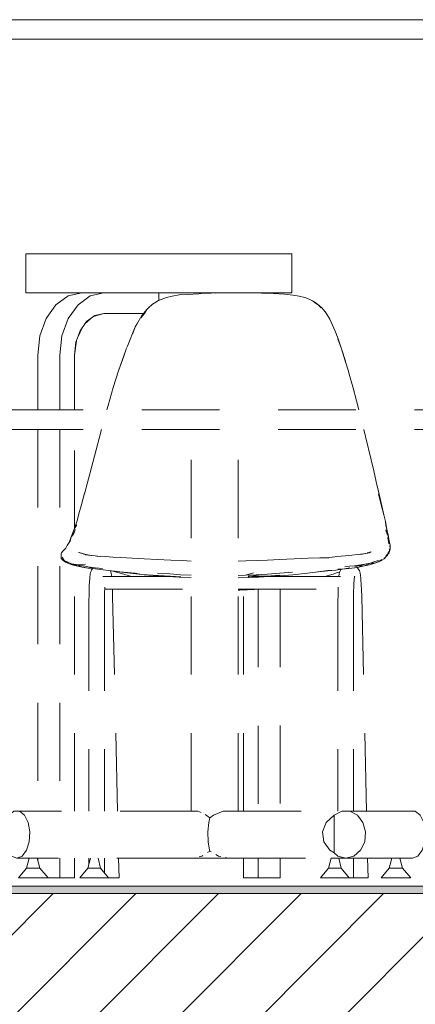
# Model space of a CAD drawing. Header units: millimetres. Extents: x 17009 to 157603, y -19950 to 21829.
# Tile 27 of 72: x 34232 to 34740, y 6768 to 8030. Entities that reach past the tile are written whole.
import ezdxf

# ---------------------------------------------------------------- set-up
doc = ezdxf.new("R2010")
doc.units = ezdxf.units.MM
doc.header["$MEASUREMENT"] = 0
doc.linetypes.add('! STR Pointille', pattern=[175, 100, -75])
for name, color, linetype in [('01-STR_Dalles.ARCHI', 7, 'Continuous'), ('04-SOE_Revetement de sol.ARCHI', 7, 'Continuous'), ('06-REP _ EQUIP MOBI _ hors marché.ARCHI', 7, 'Continuous'), ('06-REP _ EQUIP MOBI _ marché.ARCHI', 7, 'Continuous')]:
    doc.layers.add(name, color=color, linetype=linetype)

# ---------------------------------------------------------------- blocks, each defined once
blk = doc.blocks.new('Élément de coupe_27_1')
at = {"layer": '01-STR_Dalles.ARCHI', "linetype": 'Continuous', "lineweight": 0, "true_color": 0x000000}
h = blk.add_hatch(dxfattribs=at)
h.set_pattern_fill('Hachure_simple_0001', color=18, style=0, pattern_type=2)
h.set_pattern_definition([(45, (0, 0), (-53.03301, 53.03301), [])])
h.paths.add_polyline_path([(30462.5, 6910), (30462.5, 6690), (77255.2, 6690), (77255.2, 6910)])
at = {"layer": '01-STR_Dalles.ARCHI', "color": 7, "linetype": 'Continuous', "lineweight": 5}
blk.add_line((41461.8, 6910), (30462.5, 6910), dxfattribs=at)
blk = doc.blocks.new('Élément de coupe_413_1')
at = {"layer": '06-REP _ EQUIP MOBI _ marché.ARCHI', "color": 7, "linetype": 'Continuous', "lineweight": 5}
for p, q in [((35693.6, 8030), (30502.3, 8030)), ((35693.6, 8005), (33110.5, 8005))]:
    blk.add_line(p, q, dxfattribs=at)
blk = doc.blocks.new('Élément de coupe_556_1')
at = {"layer": '04-SOE_Revetement de sol.ARCHI', "linetype": 'Continuous', "lineweight": 0, "true_color": 0xbebebe}
blk.add_hatch(color=9, dxfattribs=at).paths.add_polyline_path([(30462.5, 6919.5), (30462.5, 6910), (41463.8, 6910), (41463.8, 6919), (41461.8, 6919), (41461.8, 6919.5)])
at = {"layer": '04-SOE_Revetement de sol.ARCHI', "color": 7, "linetype": 'Continuous', "lineweight": 5}
blk.add_line((41461.8, 6919.5), (30462.5, 6919.5), dxfattribs=at)
blk = doc.blocks.new('Élément de coupe_907_1')
at = {"layer": '06-REP _ EQUIP MOBI _ hors marché.ARCHI', "color": 252, "linetype": '! STR Pointille', "lineweight": 5}
for p, q in [((33904.3, 7530), (33882.8, 7530)), ((33882.8, 7504.6), (33882.8, 7530)), ((33951.3, 7530), (33904.3, 7530)), ((33951.3, 7530), (33951.3, 7504.6)), ((35013.8, 7530), (33951.3, 7530)), ((35044.5, 7530), (35013.8, 7530)), ((35013.8, 7530), (35013.8, 7504.6)), ((35081.7, 7530), (35044.5, 7530)), ((35081.7, 7504.6), (35081.7, 7530)), ((33904.3, 7504.6), (33882.8, 7504.6)), ((33951.3, 7504.6), (33904.3, 7504.6)), ((35013.8, 7504.6), (33951.3, 7504.6)), ((34452.1, 7015.7), (34452.1, 7504.6)), ((34512.7, 7015.7), (34512.7, 7504.6)), ((35044.5, 7504.6), (35013.8, 7504.6)), ((35081.7, 7504.6), (35044.5, 7504.6)), ((34213.7, 7001.1), (34218.4, 7010.5)), ((34218.4, 7010.5), (34224.8, 7015.7)), ((34224.8, 7015.7), (34231.8, 7015.7)), ((34231.8, 7015.7), (34238.2, 7010.5)), ((34460.9, 7015.7), (34231.8, 7015.7)), ((34238.2, 7010.5), (34242.9, 7001.1)), ((34460.9, 7015.7), (34465, 7013.8)), ((34470.3, 7011.2), (34471.6, 7010.5)), ((34471.6, 7010.5), (34476.3, 7007)), ((34474.9, 7001.1), (34476.3, 7007)), ((34476.3, 7007), (34481, 7010.5)), ((34481, 7010.5), (34493.5, 7015.7)), ((34493.5, 7015.7), (34645.5, 7015.7)), ((34635.9, 7010.6), (34645.5, 7015.7)), ((34635.9, 6962), (34635.9, 7010.6)), ((34645.5, 7015.7), (34656.1, 7015.7)), ((34656.1, 7015.7), (34665.7, 7010.5)), ((34656.1, 7015.7), (34739.7, 7015.7)), ((34665.7, 7010.5), (34672.8, 7001.1)), ((34746.1, 7010.5), (34739.7, 7015.7)), ((34750.8, 7001.1), (34746.1, 7010.5)), ((34211.5, 6989.1), (34213.7, 7001.1)), ((34242.9, 7001.1), (34245.1, 6989.1)), ((34473.8, 6989.1), (34474.9, 7001.1)), ((34625.7, 7001.1), (34621, 6989.1)), ((34672.8, 7001.1), (34676.1, 6989.1)), ((34753, 6989.1), (34750.8, 7001.1)), ((34212.3, 6976.5), (34211.5, 6989.1)), ((34245.1, 6989.1), (34244.3, 6976.5)), ((34474.1, 6976.5), (34473.8, 6989.1)), ((34621, 6989.1), (34622.6, 6976.5)), ((34676.1, 6989.1), (34675, 6976.5)), ((34752.3, 6976.5), (34753, 6989.1)), ((34215.8, 6965.5), (34212.3, 6976.5)), ((34244.3, 6976.5), (34240.8, 6965.5)), ((34475.9, 6965.5), (34474.1, 6976.5)), ((34675, 6976.5), (34669.7, 6965.5)), ((34748.8, 6965.5), (34752.3, 6976.5)), ((34221.4, 6958), (34215.8, 6965.5)), ((34228.3, 6955.4), (34221.4, 6958)), ((34235.2, 6958), (34228.3, 6955.4)), ((34245.2, 6955.4), (34228.3, 6955.4)), ((34240.8, 6965.5), (34235.2, 6958)), ((34241, 6942.7), (34244.4, 6955.4)), ((34247.7, 6955.4), (34245.2, 6955.4)), ((34250.8, 6955.4), (34247.7, 6955.4)), ((34253.4, 6955.4), (34250.8, 6955.4)), ((34254.5, 6955.4), (34253.4, 6955.4)), ((34456.9, 6955.4), (34254.5, 6955.4)), ((34257.9, 6942.7), (34254.5, 6955.4)), ((34319.6, 6942.7), (34322.9, 6955.4)), ((34335.9, 6942.7), (34332.7, 6955.4)), ((34458, 6955.7), (34456.9, 6955.4)), ((34458.8, 6955.4), (34456.9, 6955.4)), ((34468.7, 6955.4), (34458.8, 6955.4)), ((34465.9, 6958), (34462.5, 6957)), ((34467.4, 6959), (34465.9, 6958)), ((34481, 6955.4), (34468.7, 6955.4)), ((34476.3, 6964.5), (34473.3, 6962.7)), ((34476.3, 6964.5), (34475.9, 6965.5)), ((34477.9, 6963.6), (34476.3, 6964.5)), ((34493.5, 6955.4), (34481, 6955.4)), ((34487.3, 6958), (34484.1, 6959.9)), ((34490.3, 6957.4), (34487.3, 6958)), ((34499.1, 6955.4), (34493.5, 6955.4)), ((34499.1, 6955.4), (34496.1, 6956.1)), ((34499.1, 6955.4), (34631.9, 6955.4)), ((34628.6, 6942.7), (34631.9, 6955.4)), ((34633.6, 6955.4), (34631.9, 6955.4)), ((34636.5, 6955.4), (34633.6, 6955.4)), ((34640.5, 6958), (34635.9, 6962)), ((34639.6, 6955.4), (34636.5, 6955.4)), ((34639.6, 6955.4), (34650.8, 6955.4)), ((34650.8, 6955.4), (34640.5, 6958)), ((34644.9, 6942.7), (34641.6, 6955.4)), ((34661.1, 6958), (34650.8, 6955.4)), ((34650.8, 6955.4), (34710.8, 6955.4)), ((34669.7, 6965.5), (34661.1, 6958)), ((34706.6, 6942.7), (34710, 6955.4)), ((34713.3, 6955.4), (34710.8, 6955.4)), ((34716.4, 6955.4), (34713.3, 6955.4)), ((34719, 6955.4), (34716.4, 6955.4)), ((34720.1, 6955.4), (34719, 6955.4)), ((34723.5, 6942.7), (34720.1, 6955.4)), ((34720.1, 6955.4), (34736.2, 6955.4)), ((34736.2, 6955.4), (34743.1, 6958)), ((34743.1, 6958), (34748.8, 6965.5)), ((34230.4, 6930), (34241, 6942.7)), ((34242.4, 6942.7), (34241, 6942.7)), ((34246.5, 6942.7), (34242.4, 6942.7)), ((34251.7, 6942.7), (34246.5, 6942.7)), ((34256.1, 6942.7), (34251.7, 6942.7)), ((34257.9, 6942.7), (34256.1, 6942.7)), ((34268.5, 6930), (34257.9, 6942.7)), ((34309.4, 6930), (34319.6, 6942.7)), ((34322.5, 6942.7), (34319.6, 6942.7)), ((34327.4, 6942.7), (34322.5, 6942.7)), ((34332.5, 6942.7), (34327.4, 6942.7)), ((34335.7, 6942.7), (34332.5, 6942.7)), ((34335.9, 6942.7), (34335.7, 6942.7)), ((34346.1, 6930), (34335.9, 6942.7)), ((34618.4, 6930), (34628.6, 6942.7)), ((34631.5, 6942.7), (34628.6, 6942.7)), ((34636.4, 6942.7), (34631.5, 6942.7)), ((34641.4, 6942.7), (34636.4, 6942.7)), ((34644.7, 6942.7), (34641.4, 6942.7)), ((34644.9, 6942.7), (34644.7, 6942.7)), ((34655.1, 6930), (34644.9, 6942.7)), ((34696, 6930), (34706.6, 6942.7)), ((34708, 6942.7), (34706.6, 6942.7)), ((34712.1, 6942.7), (34708, 6942.7)), ((34717.3, 6942.7), (34712.1, 6942.7)), ((34721.7, 6942.7), (34717.3, 6942.7)), ((34723.5, 6942.7), (34721.7, 6942.7)), ((34734.1, 6930), (34723.5, 6942.7)), ((34233.6, 6930), (34230.4, 6930)), ((34242.8, 6930), (34233.6, 6930)), ((34254.6, 6930), (34242.8, 6930)), ((34264.4, 6930), (34254.6, 6930)), ((34268.5, 6930), (34264.4, 6930)), ((34315.9, 6930), (34309.4, 6930)), ((34327, 6930), (34315.9, 6930)), ((34338.3, 6930), (34327, 6930)), ((34345.6, 6930), (34338.3, 6930)), ((34346.1, 6930), (34345.6, 6930)), ((34624.9, 6930), (34618.4, 6930)), ((34635.9, 6930), (34624.9, 6930)), ((34647.3, 6930), (34635.9, 6930)), ((34654.6, 6930), (34647.3, 6930)), ((34655.1, 6930), (34654.6, 6930)), ((34699.2, 6930), (34696, 6930)), ((34708.4, 6930), (34699.2, 6930)), ((34720.2, 6930), (34708.4, 6930)), ((34730, 6930), (34720.2, 6930)), ((34734.1, 6930), (34730, 6930))]:
    blk.add_line(p, q, dxfattribs=at)
at = {"layer": '06-REP _ EQUIP MOBI _ hors marché.ARCHI', "color": 252, "linetype": '! STR Pointille', "lineweight": 5, "flags": 128}
for points in [[(34635.9, 7010.6), (34635.9, 7010.5), (34625.7, 7001.1)], [(34622.6, 6976.5), (34630.2, 6965.5), (34635.9, 6962)]]:
    blk.add_lwpolyline(points, dxfattribs=at)
blk = doc.blocks.new('Élément de coupe_912_1')
at = {"layer": '06-REP _ EQUIP MOBI _ hors marché.ARCHI', "color": 252, "linetype": '! STR Pointille', "lineweight": 5}
for p, q in [((34420.4, 7673.8), (34410.5, 7670.2)), ((34420.4, 7673.8), (34427.7, 7675.8)), ((34436.8, 7677.2), (34427.7, 7675.8)), ((34446.9, 7678), (34436.8, 7677.2)), ((34461.9, 7678.8), (34446.9, 7678)), ((34461.9, 7678.8), (34465.2, 7679)), ((34465.2, 7679), (34477.8, 7679.6)), ((34493.9, 7679.9), (34477.8, 7679.6)), ((34493.9, 7679.9), (34509.9, 7680)), ((34509.9, 7680), (34526, 7679.8)), ((34542.3, 7679.5), (34526, 7679.8)), ((34558, 7678.9), (34542.3, 7679.5)), ((34572.1, 7678.1), (34558, 7678.9)), ((34582.7, 7677), (34572.1, 7678.1)), ((34582.7, 7677), (34591, 7675.7)), ((34591, 7675.7), (34598, 7673.8)), ((34598, 7673.8), (34603.9, 7671.7)), ((34397, 7660.3), (34395.4, 7658.7)), ((34402.7, 7665.2), (34397, 7660.3)), ((34402.7, 7665.2), (34406.7, 7667.9)), ((34410.5, 7670.2), (34406.7, 7667.9)), ((34607.9, 7669.8), (34603.9, 7671.7)), ((34604.7, 7671.2), (34607.9, 7669.8)), ((34614.1, 7665.8), (34607.9, 7669.8)), ((34610.2, 7667.9), (34615.5, 7664.3)), ((34619.8, 7660.6), (34614.1, 7665.8)), ((34615.5, 7664.3), (34614.1, 7665.8)), ((34619.2, 7660.9), (34615.5, 7664.3)), ((34619.8, 7660.6), (34622, 7658.2)), ((34388.7, 7650.7), (34382.5, 7639.6)), ((34387.8, 7648), (34392.2, 7653.5)), ((34395.4, 7658.7), (34388.7, 7650.7)), ((34395.4, 7658.7), (34392.2, 7653.5)), ((34625.5, 7653.8), (34622, 7658.2)), ((34625.5, 7653.8), (34630.3, 7646.2)), ((34370.3, 7611.6), (34380.5, 7636.2)), ((34380.5, 7636.2), (34377.2, 7627.6)), ((34380.5, 7636.2), (34382.5, 7639.6)), ((34630.3, 7646.2), (34637.2, 7630.7)), ((34641, 7620.8), (34637.2, 7630.7)), ((34369, 7608.1), (34370.3, 7611.6)), ((34640.5, 7621.1), (34645, 7608.1)), ((34645.3, 7608.3), (34641, 7620.8)), ((34359, 7579.9), (34368.4, 7606.5)), ((34365.7, 7598.9), (34359, 7579.9)), ((34365.7, 7598.9), (34368.4, 7606.5)), ((34368.4, 7606.5), (34369, 7608.1)), ((34645, 7608.1), (34650.2, 7592.2)), ((34645.3, 7608.3), (34650.1, 7592.7)), ((34654.1, 7579.7), (34650.1, 7592.7)), ((34352.2, 7558.6), (34359, 7579.9)), ((34654.1, 7579.7), (34655.2, 7575.9)), ((34659.7, 7559.5), (34655.2, 7575.9)), ((34659.7, 7559.5), (34657.6, 7567)), ((34659.7, 7559.5), (34664.5, 7541.6)), ((34659.7, 7559.5), (34661.4, 7553.4)), ((34345.6, 7535.4), (34352.2, 7558.6)), ((34344.1, 7530), (34345.6, 7535.4)), ((34664.5, 7541.6), (34667.4, 7530)), ((34665.4, 7538.1), (34667.4, 7530)), ((34328, 7470.6), (34337.2, 7504.6)), ((34673.9, 7504.6), (34676.1, 7495.7)), ((34676.1, 7495.7), (34683.4, 7466)), ((34322.2, 7448), (34328, 7470.6)), ((34686.5, 7451.9), (34683.4, 7466)), ((34315.3, 7422.2), (34322.2, 7448)), ((34686.5, 7451.9), (34689.9, 7437.5)), ((34689.9, 7437.5), (34693.7, 7421.8)), ((34315.5, 7423.1), (34311.1, 7407)), ((34692.9, 7422.2), (34696.5, 7406.5)), ((34693.7, 7421.8), (34697, 7406.9)), ((34305.9, 7387.9), (34308.2, 7396.6)), ((34308.2, 7396.6), (34311.1, 7407)), ((34696.5, 7406.5), (34699.5, 7395.4)), ((34697, 7406.9), (34699.5, 7395.4)), ((34699.5, 7395.4), (34701.5, 7386.9)), ((34302.2, 7377.2), (34305.9, 7387.9)), ((34302.2, 7377.2), (34305.3, 7382.7)), ((34701.5, 7386.9), (34703.6, 7377.2)), ((34702.3, 7381.7), (34701.5, 7386.9)), ((34302.2, 7377.2), (34298.4, 7367)), ((34302.4, 7373.5), (34299, 7368.1)), ((34302.4, 7373.5), (34300.4, 7369)), ((34302.4, 7373.5), (34303.3, 7376.4)), ((34702.2, 7376.3), (34702.6, 7374.1)), ((34702.3, 7381.7), (34703.6, 7377.2)), ((34702.6, 7374.1), (34703.3, 7371.9)), ((34703.3, 7371.9), (34705.7, 7367)), ((34703.6, 7377.2), (34704.1, 7372.7)), ((34703.8, 7373.5), (34703.6, 7377.2)), ((34703.8, 7373.5), (34705, 7370.4)), ((34705.7, 7367), (34703.8, 7373.5)), ((34705, 7370.4), (34704.1, 7372.7)), ((34705.7, 7367), (34705, 7370.4)), ((34293.2, 7355.9), (34295.5, 7359.9)), ((34295.5, 7359.9), (34298.4, 7367)), ((34295.5, 7359.9), (34296.8, 7361.5)), ((34298.4, 7367), (34296.8, 7361.5)), ((34298.4, 7367), (34299, 7368.1)), ((34704.6, 7366), (34705.7, 7367)), ((34704.6, 7366), (34705, 7363.4)), ((34705, 7363.4), (34705.6, 7360.8)), ((34705.6, 7360.8), (34706.1, 7358.4)), ((34705.7, 7367), (34706.6, 7361.9)), ((34706.6, 7361.9), (34707.5, 7356.5)), ((34285.3, 7345.3), (34285.9, 7346.7)), ((34285.3, 7345.3), (34285.3, 7342)), ((34287.6, 7348.9), (34285.9, 7346.7)), ((34291.4, 7352.7), (34287.6, 7348.9)), ((34291.4, 7352.7), (34293.2, 7355.9)), ((34315.1, 7345.2), (34307.5, 7347.2)), ((34317, 7344.6), (34308.6, 7347.3)), ((34319.3, 7344.1), (34314.4, 7345.1)), ((34315, 7345), (34314.7, 7345.1)), ((34324.2, 7343.3), (34314.7, 7344.8)), ((34315.1, 7345.2), (34317.3, 7344.5)), ((34315.1, 7345.2), (34317, 7344.6)), ((34317.4, 7344.5), (34317, 7344.6)), ((34654.8, 7343.4), (34669.4, 7344.8)), ((34670.9, 7345), (34668.9, 7344.7)), ((34670, 7344.9), (34672, 7345.2)), ((34672, 7345.2), (34681.2, 7346.8)), ((34673.9, 7345.5), (34681.8, 7347.2)), ((34682, 7347.5), (34678.2, 7346.5)), ((34680, 7346.9), (34682.3, 7347.7)), ((34682.7, 7347.8), (34681.6, 7347.5)), ((34681.8, 7347.5), (34683.3, 7348.1)), ((34704.1, 7345), (34702, 7342.3)), ((34705, 7346.7), (34704.1, 7345)), ((34705.3, 7345.7), (34704.3, 7343.9)), ((34705.9, 7346), (34704.8, 7344.8)), ((34705.5, 7348.1), (34705, 7346.7)), ((34706, 7347), (34705.3, 7345.7)), ((34706.5, 7348.6), (34705.5, 7348.1)), ((34706.5, 7348.6), (34705.9, 7346)), ((34706.5, 7348.6), (34706, 7347)), ((34706.7, 7348), (34706.2, 7347.2)), ((34706.8, 7350), (34706.5, 7348.6)), ((34706.5, 7348.6), (34706.7, 7348)), ((34707.5, 7351.5), (34706.7, 7348)), ((34707, 7351.5), (34706.8, 7350)), ((34707.6, 7352.9), (34707, 7351.5)), ((34707.4, 7355.1), (34707.5, 7356.5)), ((34707.6, 7352.9), (34707.4, 7355.1)), ((34707.5, 7354.5), (34707.5, 7356.5)), ((34707.6, 7352.9), (34707.5, 7351.5)), ((34285.3, 7342), (34285.5, 7339.5)), ((34285.5, 7339.5), (34287.7, 7337.3)), ((34289.3, 7336.9), (34286.5, 7341.1)), ((34287.7, 7337.3), (34291.1, 7334.8)), ((34287.7, 7337.3), (34289.3, 7336.9)), ((34293, 7335.1), (34289.3, 7336.9)), ((34289.3, 7336.9), (34294.4, 7333.3)), ((34291.1, 7334.8), (34294.4, 7333.3)), ((34298.8, 7332.6), (34293, 7335.1)), ((34294.4, 7333.3), (34296.1, 7332.7)), ((34296.1, 7332.7), (34299.4, 7331.5)), ((34298.8, 7332.6), (34309.6, 7329.3)), ((34298.8, 7332.6), (34307.7, 7331.4)), ((34307.7, 7331.4), (34316.7, 7332)), ((34316.2, 7344.3), (34328.8, 7342.7)), ((34328.8, 7342.7), (34336, 7342.1)), ((34342.4, 7341.8), (34331, 7342.3)), ((34342.4, 7341.8), (34351.6, 7341.3)), ((34351.6, 7341.3), (34362, 7340.7)), ((34376.5, 7339.9), (34362, 7340.7)), ((34376.5, 7339.9), (34392.1, 7339.1)), ((34408.4, 7338.3), (34392.1, 7339.1)), ((34426.3, 7337.4), (34408.4, 7338.3)), ((34441.1, 7336.7), (34426.3, 7337.4)), ((34452.1, 7336.2), (34441.1, 7336.7)), ((34522.5, 7336.3), (34512.7, 7336)), ((34537.3, 7336.7), (34522.5, 7336.3)), ((34550.3, 7337.3), (34537.3, 7336.7)), ((34550.3, 7337.3), (34565.7, 7338)), ((34584.6, 7339.1), (34565.7, 7338)), ((34584.6, 7339.1), (34602.3, 7340)), ((34617.6, 7340.4), (34602.3, 7340)), ((34629, 7340.4), (34617.6, 7340.4)), ((34629.6, 7340.6), (34626.1, 7340.4)), ((34640.2, 7341.9), (34629.6, 7340.6)), ((34654.8, 7343.4), (34640.2, 7341.9)), ((34675, 7332.1), (34662.1, 7330.1)), ((34675, 7332.1), (34662.2, 7328.8)), ((34675, 7332.1), (34668.2, 7329.3)), ((34682.2, 7333.5), (34674.8, 7330.1)), ((34675, 7332.1), (34682.2, 7333.5)), ((34688.2, 7333.5), (34681.3, 7331.4)), ((34687.8, 7335.4), (34682.2, 7333.5)), ((34682.2, 7333.5), (34687.6, 7333.5)), ((34693.1, 7335.8), (34687.6, 7333.5)), ((34692.7, 7335.1), (34687.6, 7333.5)), ((34687.8, 7335.4), (34692.9, 7337)), ((34688.2, 7333.5), (34692.7, 7335.1)), ((34697, 7337.3), (34692.7, 7335.1)), ((34692.7, 7335.1), (34695.5, 7336.5)), ((34697.1, 7338.1), (34693.1, 7335.8)), ((34695.5, 7336.5), (34697, 7337.3)), ((34697, 7337.3), (34699.9, 7339.1)), ((34699.7, 7340), (34700.3, 7339.7)), ((34702.6, 7341.8), (34699.9, 7339.1)), ((34700.3, 7339.7), (34699.9, 7339.1)), ((34700.3, 7339.7), (34702.6, 7342.1)), ((34704.3, 7343.9), (34702.6, 7341.8)), ((34299.4, 7331.5), (34304.6, 7330.2)), ((34312.3, 7328.4), (34304.6, 7330.2)), ((34319.5, 7328.7), (34307.7, 7331.4)), ((34309.6, 7329.3), (34307.7, 7331.4)), ((34320, 7327.2), (34309.6, 7329.3)), ((34312.3, 7328.4), (34320, 7327.2)), ((34325.8, 7326.6), (34319.5, 7328.7)), ((34319.5, 7328.7), (34328.8, 7327.6)), ((34320, 7327.2), (34326.6, 7326.5)), ((34320, 7327.2), (34325.8, 7326.6)), ((34322.7, 7320), (34322.1, 7314.8)), ((34322.7, 7320), (34323.1, 7321.6)), ((34323.8, 7323.4), (34323.1, 7321.6)), ((34323.8, 7323.4), (34324.5, 7325)), ((34324.5, 7325), (34325.5, 7326.4)), ((34325.5, 7326.4), (34325.7, 7326.6)), ((34325.8, 7326.6), (34335.5, 7325.2)), ((34328.8, 7327.6), (34338.2, 7326.7)), ((34346.5, 7323.9), (34335.5, 7325.2)), ((34346.5, 7323.9), (34360.8, 7322.4)), ((34348.6, 7323.7), (34349.1, 7322.5)), ((34349.1, 7322.5), (34349.6, 7320.8)), ((34350, 7318.1), (34349.6, 7320.8)), ((34351.7, 7323.3), (34358.2, 7321.3)), ((34363.2, 7321.9), (34353.8, 7323.1)), ((34358.2, 7321.3), (34362.7, 7320.1)), ((34380.2, 7320.5), (34360.8, 7322.4)), ((34367.2, 7318.8), (34362.7, 7320.1)), ((34388.4, 7318.9), (34363.2, 7321.9)), ((34388.4, 7318.9), (34380.2, 7320.5)), ((34408.9, 7320.5), (34424.7, 7319.6)), ((34424.7, 7319.6), (34438.7, 7318.6)), ((34522, 7318), (34532.4, 7320.9)), ((34535.8, 7318.7), (34550, 7319.3)), ((34566, 7320.5), (34550, 7319.3)), ((34582.5, 7321.9), (34566, 7320.5)), ((34601.7, 7320.5), (34582.9, 7318.6)), ((34612, 7321.8), (34601.7, 7320.5)), ((34627.8, 7324), (34612, 7321.8)), ((34627.5, 7323.6), (34612, 7321.8)), ((34634.4, 7319.5), (34623.8, 7316.3)), ((34637.9, 7324.7), (34627.5, 7323.6)), ((34627.8, 7324), (34637.9, 7324.7)), ((34634.4, 7319.5), (34638.6, 7320.9)), ((34649.1, 7326.4), (34637.9, 7324.7)), ((34643.1, 7322.4), (34638.6, 7320.9)), ((34640.6, 7325.6), (34649.1, 7326.4)), ((34641.6, 7325.3), (34646.1, 7325.8)), ((34642.3, 7320), (34641.9, 7316.3)), ((34642.8, 7321.6), (34642.3, 7320)), ((34643.4, 7323.4), (34642.8, 7321.6)), ((34644.2, 7325), (34643.4, 7323.4)), ((34644.6, 7325.6), (34644.2, 7325)), ((34646.1, 7325.8), (34654.8, 7326.5)), ((34655.8, 7327.3), (34649.1, 7326.4)), ((34654.8, 7326.5), (34649.1, 7326.4)), ((34649.3, 7328.8), (34655.6, 7329.6)), ((34662.3, 7327.6), (34654.8, 7326.5)), ((34655.6, 7329.6), (34662.1, 7330.1)), ((34667.3, 7328.5), (34662.3, 7327.6)), ((34665.3, 7327.7), (34664.8, 7328.1)), ((34666.6, 7326.4), (34665.3, 7327.7)), ((34667.6, 7325), (34666.6, 7326.4)), ((34667.3, 7328.5), (34672.7, 7329.5)), ((34668.1, 7324), (34667.6, 7325)), ((34668.8, 7322.5), (34668.1, 7324)), ((34669.2, 7320.8), (34668.8, 7322.5)), ((34669.7, 7318.1), (34669.2, 7320.8)), ((34672.7, 7329.5), (34681.3, 7331.4)), ((34322, 7313.3), (34321.5, 7305.4)), ((34322, 7313.3), (34322.1, 7314.8)), ((34339, 7316.3), (34423.2, 7316.3)), ((34342.4, 7316.6), (34342.4, 7316.3)), ((34342.6, 7316.6), (34342.5, 7316.3)), ((34350.2, 7316.3), (34350, 7318.1)), ((34375.8, 7316.3), (34367.2, 7318.8)), ((34391.9, 7318.6), (34388.4, 7318.9)), ((34410.1, 7317.6), (34388.4, 7318.9)), ((34414.5, 7316.8), (34391.9, 7318.6)), ((34414.5, 7316.8), (34410.1, 7317.6)), ((34425.2, 7316.9), (34410.1, 7317.6)), ((34436.7, 7315.5), (34414.5, 7316.8)), ((34438.8, 7316.1), (34425.2, 7316.9)), ((34452.1, 7315), (34436.7, 7315.5)), ((34452.1, 7318.1), (34438.7, 7318.6)), ((34512.7, 7317.5), (34522, 7318)), ((34526.5, 7315.2), (34512.7, 7314.7)), ((34522, 7318), (34535.8, 7318.7)), ((34538.6, 7317.5), (34525.4, 7316.8)), ((34549.5, 7317), (34525.4, 7316.8)), ((34539.2, 7315.5), (34525.4, 7316.8)), ((34525.4, 7316.8), (34526.5, 7315.2)), ((34539.2, 7315.5), (34526.5, 7315.2)), ((34565.9, 7317.3), (34539.2, 7315.5)), ((34566, 7318), (34549.5, 7317)), ((34550.8, 7316.3), (34643.9, 7316.3)), ((34582.9, 7318.6), (34565.9, 7317.3)), ((34661.6, 7313.3), (34661.1, 7305.4)), ((34662.1, 7316.6), (34661.5, 7312.1)), ((34662.2, 7316.6), (34662, 7315.9)), ((34670.1, 7313.6), (34669.7, 7318.1)), ((34670.2, 7312.1), (34670.1, 7313.6)), ((34670.5, 7306.3), (34670.2, 7312.1)), ((34321.1, 7295), (34320.9, 7282.9)), ((34321.5, 7305.4), (34321.1, 7295)), ((34341.1, 7295), (34340.9, 7282.9)), ((34341.4, 7302.5), (34341.1, 7295)), ((34341.3, 7300.3), (34452.1, 7300.3)), ((34351.2, 7299.2), (34351.2, 7300.3)), ((34351.4, 7291), (34351.2, 7299.2)), ((34512.7, 7300.3), (34640.9, 7300.3)), ((34514.7, 7298.7), (34512.7, 7298.7)), ((34514.7, 7298.7), (34533.7, 7299.6)), ((34541.5, 7300.3), (34533.7, 7299.6)), ((34640.8, 7295), (34640.5, 7282.9)), ((34641, 7302.5), (34640.8, 7295)), ((34660.7, 7295), (34660.5, 7282.9)), ((34661.1, 7305.4), (34660.7, 7295)), ((34670.8, 7299.2), (34670.5, 7306.3)), ((34671.1, 7291), (34670.8, 7299.2)), ((34320.9, 7282.9), (34320.8, 7270)), ((34340.9, 7282.9), (34340.8, 7270)), ((34357.7, 7015.7), (34351.4, 7291)), ((34640.5, 7282.9), (34640.4, 7270)), ((34660.5, 7282.9), (34660.4, 7270)), ((34677.4, 7015.7), (34671.1, 7291)), ((34320.8, 7270), (34320.8, 7015.7)), ((34340.8, 7270), (34340.8, 7015.7)), ((34640.4, 7270), (34640.4, 7015.7)), ((34660.4, 7270), (34660.4, 7015.7)), ((34320.8, 6955.4), (34320.8, 6947.3)), ((34340.8, 6955.4), (34340.8, 6936.7)), ((34359.7, 6930), (34359.1, 6955.4)), ((34660.4, 6955.4), (34660.4, 6930)), ((34679.3, 6930), (34678.7, 6955.4)), ((34340.1, 6930), (34339.8, 6930)), ((34347.4, 6930), (34346.1, 6930)), ((34349.2, 6930), (34347.4, 6930)), ((34350.9, 6930), (34349.2, 6930)), ((34352.6, 6930), (34350.9, 6930)), ((34354.2, 6930), (34352.6, 6930)), ((34355.7, 6930), (34354.2, 6930)), ((34357, 6930), (34355.7, 6930)), ((34358.1, 6930), (34357, 6930)), ((34358.9, 6930), (34358.1, 6930)), ((34359.4, 6930), (34358.9, 6930)), ((34359.7, 6930), (34359.4, 6930)), ((34656.5, 6930), (34655.1, 6930)), ((34657.8, 6930), (34656.5, 6930)), ((34658.8, 6930), (34657.8, 6930)), ((34659.6, 6930), (34658.8, 6930)), ((34660.2, 6930), (34659.6, 6930)), ((34660.4, 6930), (34660.2, 6930)), ((34660.4, 6930), (34661.3, 6930)), ((34661.3, 6930), (34662.5, 6930)), ((34662.5, 6930), (34663.9, 6930)), ((34663.9, 6930), (34665.4, 6930)), ((34665.4, 6930), (34667.1, 6930)), ((34667.1, 6930), (34668.8, 6930)), ((34668.8, 6930), (34670.5, 6930)), ((34670.5, 6930), (34672.2, 6930)), ((34672.2, 6930), (34673.9, 6930)), ((34673.9, 6930), (34675.3, 6930)), ((34675.3, 6930), (34676.6, 6930)), ((34676.6, 6930), (34677.7, 6930)), ((34677.7, 6930), (34678.5, 6930)), ((34678.5, 6930), (34679.1, 6930)), ((34679.1, 6930), (34679.3, 6930))]:
    blk.add_line(p, q, dxfattribs=at)
blk = doc.blocks.new('Élément de coupe_921_1')
at = {"layer": '06-REP _ EQUIP MOBI _ hors marché.ARCHI', "color": 252, "linetype": '! STR Pointille', "lineweight": 5}
for p, q in [((34240.2, 7730), (34260.8, 7730)), ((34240.2, 7680), (34240.2, 7730)), ((34260.8, 7730), (34299.5, 7730)), ((34299.5, 7730), (34351.6, 7730)), ((34351.6, 7730), (34410.9, 7730)), ((34410.9, 7730), (34470.2, 7730)), ((34470.2, 7730), (34522.3, 7730)), ((34522.3, 7730), (34561, 7730)), ((34561, 7730), (34581.6, 7730)), ((34581.6, 7680), (34581.6, 7730)), ((34240.2, 7680), (34260.8, 7680)), ((34260.8, 7680), (34299.5, 7680)), ((34294.4, 7676.1), (34278.7, 7664.7)), ((34311.9, 7680), (34294.4, 7676.1)), ((34299.5, 7680), (34351.6, 7680)), ((34322.7, 7676.1), (34307, 7664.7)), ((34340.2, 7680), (34322.7, 7676.1)), ((34351.6, 7680), (34410.9, 7680)), ((34410.9, 7670.3), (34410.9, 7680)), ((34410.9, 7680), (34470.2, 7680)), ((34470.2, 7680), (34522.3, 7680)), ((34481.6, 7680), (34483.1, 7679.7)), ((34522.3, 7680), (34561, 7680)), ((34561, 7680), (34581.6, 7680)), ((34278.7, 7664.7), (34266.2, 7647)), ((34307, 7664.7), (34294.4, 7647)), ((34318, 7643.1), (34328.6, 7650.7)), ((34340.2, 7653.3), (34327, 7649.6)), ((34328.6, 7650.7), (34340.2, 7653.3)), ((34340.2, 7653.3), (34390.9, 7653.3)), ((34266.2, 7647), (34258.1, 7624.7)), ((34294.4, 7647), (34286.4, 7624.7)), ((34312.2, 7634.9), (34307, 7623.9)), ((34309.7, 7631.3), (34318, 7643.1)), ((34323.3, 7646.9), (34315.5, 7639.6)), ((34258.1, 7624.7), (34255.4, 7600)), ((34286.4, 7624.7), (34283.6, 7600)), ((34304.3, 7616.5), (34309.7, 7631.3)), ((34305.1, 7618.6), (34302.5, 7600)), ((34302.5, 7600), (34304.3, 7616.5)), ((34255.4, 7600), (34255.4, 7530)), ((34283.6, 7600), (34283.6, 7530)), ((34302.5, 7530), (34302.5, 7600)), ((34255.4, 7504.6), (34255.4, 7015.7)), ((34283.6, 7504.6), (34283.6, 7015.7)), ((34302.5, 7378), (34302.5, 7504.6)), ((34302.5, 7015.7), (34302.5, 7330.7)), ((34519.3, 7015.7), (34519.3, 7298.9)), ((34538.2, 7300), (34538.2, 7015.7)), ((34566.5, 7300.3), (34566.5, 7015.7)), ((34255.4, 6955.4), (34255.4, 6952.3)), ((34283.6, 6955.4), (34283.6, 6930)), ((34302.5, 6930), (34302.5, 6955.4)), ((34519.3, 6930), (34519.3, 6955.4)), ((34538.2, 6955.4), (34538.2, 6930)), ((34566.5, 6955.4), (34566.5, 6930)), ((34268.5, 6930), (34283.6, 6930)), ((34283.6, 6930), (34302.5, 6930)), ((34538.2, 6930), (34519.3, 6930)), ((34538.2, 6930), (34566.5, 6930))]:
    blk.add_line(p, q, dxfattribs=at)

msp = doc.modelspace()

# ---------------------------------------------------------------- block references
at = {"layer": '01-STR_Dalles.ARCHI', "lineweight": 0}
msp.add_blockref('Élément de coupe_27_1', (0, 0), dxfattribs=at)
at = {"layer": '04-SOE_Revetement de sol.ARCHI', "lineweight": 0}
msp.add_blockref('Élément de coupe_556_1', (0, 0), dxfattribs=at)
at = {"layer": '06-REP _ EQUIP MOBI _ hors marché.ARCHI', "lineweight": 0}
for name in ['Élément de coupe_921_1', 'Élément de coupe_912_1', 'Élément de coupe_907_1']:
    msp.add_blockref(name, (0, 0), dxfattribs=at)
at = {"layer": '06-REP _ EQUIP MOBI _ marché.ARCHI', "lineweight": 0}
msp.add_blockref('Élément de coupe_413_1', (0, 0), dxfattribs=at)

doc.saveas('drawing.dxf')
